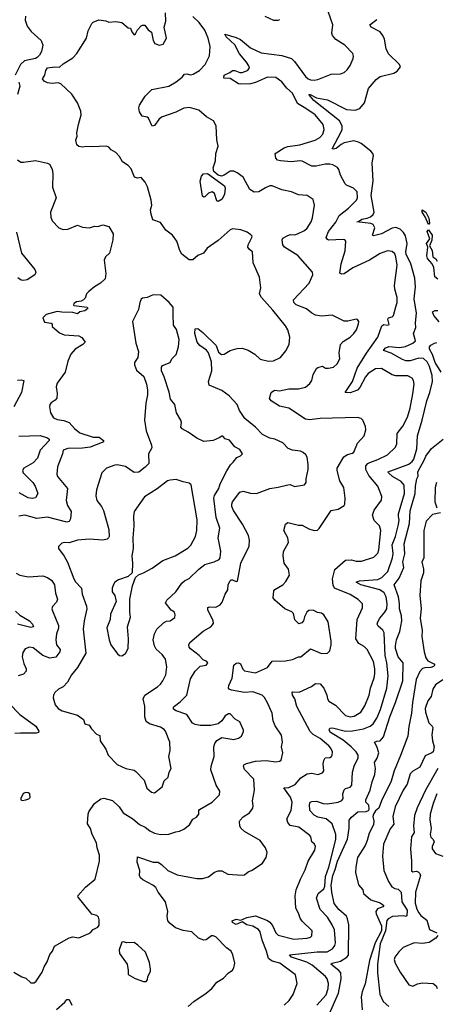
# Model space of a CAD drawing. Extents: x 2057697 to 2160550, y 827490 to 1016834.
# Tile 225 of 256: x 2077643 to 2081111, y 942962 to 951158. Entities that reach past the tile are written whole.
import ezdxf

# ---------------------------------------------------------------- set-up
doc = ezdxf.new("R2010")
doc.units = 0

msp = doc.modelspace()

# ---------------------------------------------------------------- linework, layer by layer
at = {"layer": '0CON20XD'}
for points in [[(2077692.7, 951187.3), (2077689.2, 951155), (2077705, 951103.3), (2077740.3, 951060.3), (2077822.5, 950985), (2077835.7, 950945), (2077825.8, 950894.2), (2077807.9, 950862.1), (2077788.3, 950841.7), (2077775, 950834), (2077683.3, 950815), (2077651.4, 950785), (2077606.7, 950695)], [(2077765, 943142), (2077781.2, 943155), (2077829.7, 943230.3), (2077845.8, 943275), (2077873.4, 943316.6), (2077894.4, 943375.6), (2077915.8, 943405), (2077932.6, 943447.4), (2078055, 943516.7), (2078085, 943523.3), (2078135, 943516.7), (2078217.7, 943552.3), (2078235, 943562.5), (2078255, 943586.2), (2078292.5, 943605), (2078305, 943620), (2078306.2, 943665), (2078298.3, 943688.3), (2078285, 943702.5), (2078245, 943712.5), (2078235, 943722.5), (2078130, 943855), (2078127.5, 943865), (2078191.7, 943938.3), (2078271.2, 944005), (2078306.8, 944155), (2078307.3, 944205), (2078287.1, 944265), (2078282.5, 944305), (2078247.1, 944375), (2078234, 944425), (2078209.2, 944465), (2078213.6, 944543.6), (2078218.8, 944565), (2078265, 944633.8), (2078317.6, 944672.4), (2078345, 944678.6), (2078415, 944660), (2078471.2, 944605), (2078505.5, 944555.5), (2078585, 944505.5), (2078639.8, 944459.8), (2078687.6, 944437.6), (2078726.8, 944406.8), (2078765, 944387.5), (2078815, 944376.9), (2078885, 944377.1), (2078942.1, 944397.9), (2078975, 944403.1), (2079010.6, 944419.4), (2079056.2, 944455), (2079085, 944503.3), (2079115, 944521.2), (2079133.8, 944545), (2079133.3, 944575), (2079138.8, 944585), (2079246.7, 944645), (2079306.2, 944705), (2079308.8, 944735), (2079279.2, 944785), (2079235.6, 944915), (2079237.5, 944945), (2079262.5, 945025), (2079260.5, 945105), (2079266.6, 945133.4), (2079285, 945158.8), (2079325, 945184.4), (2079425, 945166.2), (2079465, 945178.8), (2079488.8, 945195), (2079507.3, 945232.7), (2079506.7, 945245), (2079475, 945313.3), (2079437, 945337), (2079395, 945381.2), (2079380.5, 945379.5), (2079355, 945363.8), (2079326.9, 945323.1), (2079294.4, 945295.6), (2079235, 945284.3), (2079145, 945284.3), (2079105, 945290.5), (2079082.6, 945302.6), (2079035, 945375.5), (2078946.7, 945405), (2078925, 945420), (2078924, 945435), (2078930.8, 945445), (2078980.2, 945479.8), (2079034.7, 945535.3), (2079065, 945670), (2079103.7, 945736.3), (2079145, 945776.2), (2079195, 945786.2), (2079209.3, 945800.7), (2079202.5, 945815), (2079169.5, 945829.5), (2079136, 945865), (2079065, 945920.8), (2079054.2, 945935), (2079051.4, 945955), (2079060, 945975), (2079170.6, 946069.4), (2079233.8, 946105), (2079249.7, 946120.3), (2079255.7, 946135), (2079252.9, 946155), (2079208.6, 946245), (2079208.8, 946265), (2079225, 946270.6), (2079275, 946268.6), (2079312.4, 946287.6), (2079329.3, 946310.7), (2079355, 946376.7), (2079377.3, 946412.7), (2079377.5, 946455), (2079391.4, 946485), (2079404.6, 946495.4), (2079414.5, 946495.5), (2079445, 946481.9), (2079456.5, 946483.5), (2079483.3, 946635), (2079553.2, 946776.8), (2079556.9, 946825), (2079549.2, 946865), (2079498.7, 946958.7), (2079423.2, 947073.2), (2079409.3, 947105), (2079408.2, 947125), (2079415.5, 947145), (2079475, 947225.8), (2079505, 947233.8), (2079565, 947216.2), (2079615, 947214.2), (2079725, 947256.5), (2079795, 947266.9), (2079875, 947287.5), (2079895, 947288), (2079931.4, 947271.4), (2080015, 947286.7), (2080028.8, 947305), (2080027.5, 947335), (2080043.5, 947415), (2080044.3, 947455), (2080035, 947517.5), (2080025, 947536.7), (2080004.2, 947554.2), (2079980, 947565), (2079913.4, 947573.4), (2079879.5, 947589.5), (2079833.3, 947635), (2079767.6, 947667.6), (2079725, 947674.5), (2079665, 947704.4), (2079607.3, 947767.3), (2079517.6, 947837.6), (2079473.1, 947905), (2079453.8, 947953.8), (2079386.4, 948026.4), (2079325, 948071.1), (2079220.8, 948115), (2079215.6, 948145.6), (2079242.1, 948235), (2079239.1, 948309.1), (2079216.2, 948385), (2079197.9, 948407.9), (2079143.8, 948445), (2079120.8, 948475), (2079100, 948545), (2079103.6, 948585), (2079125, 948588.2), (2079169.2, 948555), (2079279.4, 948445), (2079299.1, 948389.1), (2079322.2, 948372.2), (2079345, 948372.5), (2079395, 948403.8), (2079455, 948420), (2079495, 948423.3), (2079545, 948406.7), (2079600, 948375), (2079645, 948333.3), (2079713.9, 948316.1), (2079755, 948318), (2079813.3, 948345), (2079858.8, 948401.2), (2079885.8, 948455), (2079892.9, 948515), (2079874.4, 948575), (2079855, 948610), (2079749.3, 948739.3), (2079655.7, 948845), (2079639.4, 948875), (2079650.6, 948925), (2079640.6, 949015), (2079588.1, 949135), (2079580, 949225), (2079555, 949244.2), (2079542.5, 949265), (2079544, 949285), (2079576.7, 949345), (2079577.5, 949355), (2079568.3, 949368.3), (2079538.3, 949388.3), (2079485, 949410), (2079416.1, 949416.1), (2079395, 949408), (2079295, 949320), (2079204.1, 949255.9), (2079172.5, 949215), (2079125, 949194.2), (2079085, 949158.8), (2079055, 949159.2), (2078993.3, 949205), (2078976.1, 949236.1), (2078951.4, 949315), (2078916, 949365), (2078860, 949405), (2078815, 949470), (2078750.7, 949490.7), (2078737.7, 949537.7), (2078732.9, 949575), (2078742.5, 949615), (2078738.6, 949655), (2078706.4, 949766.4), (2078687.1, 949805), (2078655, 949843.3), (2078625, 949838), (2078598.3, 949848.3), (2078571.9, 949915), (2078545, 949943.8), (2078498, 949975), (2078475, 950020), (2078442.7, 950052.7), (2078404.2, 950074.2), (2078385.9, 950095.9), (2078366.1, 950106.1), (2078245, 950098.8), (2078196.4, 950103.6), (2078165, 950096.7), (2078135, 950102), (2078118.8, 950115), (2078112, 950155), (2078120.7, 950189.3), (2078120, 950215), (2078132.5, 950285), (2078156.2, 950365), (2078152, 950395), (2078124, 950465), (2078077.9, 950537.9), (2077985, 950623.8), (2077965, 950631.2), (2077915, 950626.7), (2077875, 950632.5), (2077847.5, 950645), (2077832.5, 950665), (2077852.5, 950695), (2077861.2, 950735), (2077874.2, 950755.8), (2077935, 950766.7), (2077975, 950763.8), (2078005, 950790), (2078085, 950840), (2078118.8, 950875), (2078200.8, 951005), (2078212.9, 951065), (2078244.3, 951125.7), (2078255, 951136.2), (2078302.3, 951157.7), (2078359.2, 951149.2), (2078385, 951136.7), (2078445, 951143.3), (2078495, 951133.8), (2078545, 951088.8), (2078565, 951086.7), (2078575.6, 951055.6), (2078595, 951032.5), (2078608.8, 951041.2), (2078625, 951073.8), (2078655, 951107.5), (2078665, 951113.3), (2078685, 951112.5), (2078713.3, 951073.3), (2078740, 951055), (2078753.8, 950985), (2078768.3, 950958.3), (2078805, 950946.2), (2078836.7, 950955), (2078865.8, 951005), (2078846.7, 951095), (2078861.2, 951145), (2078858, 951215)], [(2080235.7, 945954.3), (2080236.7, 945985), (2080211.1, 946145), (2080175, 946204), (2080155, 946217.5), (2080122.7, 946222.7), (2080085, 946242), (2080049.5, 946240.5), (2080032.5, 946225), (2080013.6, 946186.4), (2080006.1, 946153.9), (2079993, 946137), (2079968.3, 946128.3), (2079935, 946162.5), (2079922.5, 946215), (2079909.5, 946229.5), (2079851.2, 946255), (2079767.5, 946325), (2079754.4, 946345), (2079760, 946405), (2079766.7, 946415), (2079833.1, 946455), (2079857.8, 946482.2), (2079890, 946535), (2079880, 946585), (2079844.4, 946635), (2079836.5, 946695), (2079839.8, 946730.2), (2079880, 946805), (2079874.4, 946845), (2079842.5, 946905), (2079855, 946957.5), (2079875, 946972), (2079965, 946951.1), (2079995, 946950), (2080050.9, 946920.9), (2080095, 946906), (2080121.7, 946908.3), (2080137.3, 946922.7), (2080235, 947073.8), (2080295, 947084), (2080343.3, 947115), (2080348.8, 947125), (2080354, 947175), (2080340.8, 947265), (2080309.1, 947319.1), (2080285.6, 947405), (2080286.7, 947425), (2080341.1, 947518.9), (2080371.1, 947538.9), (2080415, 947550.6), (2080425, 947558.8), (2080455, 947633.3), (2080511.2, 947695), (2080525.7, 947744.3), (2080522.7, 947772.7), (2080498.8, 947825), (2080485, 947837.5), (2080455, 947847.1), (2080145, 947839.5), (2080055, 947827.1), (2080021.7, 947831.7), (2079884.4, 947924.4), (2079805, 947940.8), (2079738, 947985), (2079724.2, 948005), (2079736.2, 948055), (2079765, 948072.9), (2079805, 948069.5), (2079885, 948084.4), (2079965, 948085.5), (2080022, 948098), (2080059.5, 948130.5), (2080074.5, 948155.5), (2080086.7, 948205), (2080114.6, 948255.4), (2080125, 948264), (2080163.6, 948273.6), (2080188.3, 948258.3), (2080215, 948256), (2080255, 948266), (2080285.4, 948294.6), (2080307.8, 948335), (2080301.4, 948385), (2080312.5, 948455), (2080335, 948478), (2080395, 948515.8), (2080424.2, 948545), (2080445.7, 948575), (2080464, 948625), (2080465.8, 948645.8), (2080455, 948662.5), (2080445, 948666.2), (2080375, 948648.6), (2080345, 948648.6), (2080245, 948697.1), (2080155, 948690.6), (2080105, 948698.6), (2080076, 948715), (2080029.8, 948749.8), (2079945, 948785.7), (2079925.8, 948805), (2079922, 948825), (2080054, 948965), (2080084.4, 949035), (2080080.5, 949055), (2079958.9, 949195), (2079847.5, 949265), (2079833.5, 949285), (2079828.1, 949325), (2079835, 949338.6), (2079865, 949355.6), (2079895, 949368.6), (2079935, 949368.1), (2079955, 949374.4), (2080015, 949402.9), (2080035, 949422.5), (2080069.4, 949475), (2080080.9, 949509.1), (2080097.5, 949615), (2080085, 949660), (2080035, 949694), (2079965, 949700.8), (2079905, 949724), (2079825, 949740.8), (2079744.2, 949774.2), (2079725, 949775.8), (2079690.7, 949759.3), (2079635, 949724.3), (2079595, 949722), (2079560, 949745), (2079505, 949846), (2079455, 949883.1), (2079425, 949896.7), (2079395, 949896.5), (2079345, 949863.6), (2079323.4, 949856.6), (2079295, 949864), (2079258.2, 949895), (2079254.5, 949925), (2079273.2, 949983.2), (2079277.1, 950045), (2079295.8, 950105), (2079283.6, 950156.4), (2079278.8, 950275), (2079255.7, 950315.7), (2079198.3, 950348.3), (2079134.2, 950404.2), (2079055.6, 950425.6), (2079009.4, 950420.6), (2078941.9, 950388.1), (2078825, 950347.1), (2078801.9, 950328.1), (2078765, 950277.5), (2078745, 950272), (2078716.8, 950336.8), (2078705, 950346.2), (2078663.4, 950353.4), (2078642, 950392), (2078636.5, 950425), (2078641.1, 950445), (2078688.9, 950521.1), (2078742.4, 950577.6), (2078885, 950604.4), (2078945, 950640), (2078995, 950680), (2079015.3, 950704.7), (2079035, 950707.1), (2079065, 950698.5), (2079088.8, 950705), (2079139.2, 950735), (2079186.9, 950785), (2079223.6, 950856.4), (2079229.5, 950935), (2079211.8, 951005), (2079185, 951070), (2079138.2, 951135), (2079085.4, 951185.4)], [(2080775, 948767.5), (2080784.4, 948805), (2080784.5, 948845), (2080766.2, 948915), (2080764.6, 948945), (2080784.5, 949115.5), (2080774.6, 949185), (2080765, 949207.5), (2080745, 949228.6), (2080705, 949233.1), (2080645, 949211.9), (2080554, 949156), (2080416.7, 949093.3), (2080345, 949043.6), (2080325, 949038.5), (2080308.5, 949048.5), (2080318.2, 949125), (2080352.1, 949235), (2080357.5, 949315), (2080350, 949325), (2080335, 949328.6), (2080215, 949324), (2080205, 949327.5), (2080194, 949345), (2080214.6, 949395), (2080275, 949471.9), (2080302.4, 949527.6), (2080380.4, 949589.6), (2080448, 949655), (2080455.8, 949675), (2080451.2, 949725), (2080423.3, 949755), (2080365, 949779.2), (2080351.7, 949791.7), (2080313.5, 949865), (2080300.6, 949910.6), (2080287.5, 949927.5), (2080249.8, 949949.8), (2080225, 949956.5), (2080185, 949954.5), (2080110.9, 949939.1), (2080075, 949939.6), (2079995, 949980.8), (2079975, 949983.8), (2079904.6, 949974.6), (2079815, 949981.8), (2079788.9, 949988.9), (2079774.4, 950005), (2079769.2, 950045), (2079845, 950090.8), (2079875, 950101.5), (2079975, 950117.5), (2080103.3, 950155), (2080142.4, 950177.6), (2080165.8, 950205), (2080178.1, 950245), (2080168.6, 950285), (2080101.9, 950365), (2080025, 950418.6), (2079955, 950460.8), (2079914.2, 950545), (2079867.6, 950587.6), (2079825, 950639.5), (2079775, 950676.2), (2079705, 950679.6), (2079605, 950634.2), (2079563.8, 950623.8), (2079485, 950620.6), (2079465, 950624.5), (2079395, 950668.9), (2079341.4, 950671.4), (2079346, 950695), (2079392.8, 950717.2), (2079415, 950735.6), (2079435, 950735.5), (2079475, 950718.4), (2079495, 950718.7), (2079540, 950735), (2079556, 950755), (2079551.9, 950775), (2079532.5, 950805), (2079473, 950873), (2079435, 950948.1), (2079362.9, 951015), (2079351.7, 951038.3), (2079445, 951010), (2079482.2, 950992.2), (2079563.6, 950923.6), (2079653, 950883), (2079825, 950861.1), (2079905.4, 950835.4), (2079931.1, 950811.1), (2080022.7, 950685), (2080044.4, 950665), (2080065, 950656.4), (2080095, 950654.5), (2080125, 950661.1), (2080235, 950704.2), (2080315, 950708), (2080345, 950718.8), (2080369.7, 950740.3), (2080395, 950776.7), (2080418, 950835), (2080422, 950855), (2080416, 950875), (2080350, 950945), (2080275, 950992), (2080248, 951025), (2080241.4, 951045), (2080251.1, 951115), (2080210, 951225)], [(2079685, 951186.2), (2079755, 951153.3), (2079795, 951152.5), (2079809.3, 951160.7)], [(2080745, 949423.8), (2080655, 949375.9), (2080587.5, 949357.5), (2080580.8, 949365), (2080598.7, 949425), (2080585, 949452.1), (2080565, 949460.8), (2080450, 949475), (2080465, 949478.8), (2080491.7, 949498.3), (2080535, 949504.6), (2080562.8, 949517.2), (2080585.4, 949535), (2080593.4, 949555), (2080569.6, 949695), (2080584.6, 949815), (2080576.5, 949965), (2080589.4, 950025), (2080582.5, 950045), (2080565, 950064.2), (2080485, 950127.3), (2080465, 950139.2), (2080425, 950149.6), (2080345, 950133.3), (2080319.8, 950120.2), (2080278.2, 950085), (2080255, 950080), (2080244, 950084), (2080319.5, 950225), (2080326.6, 950245), (2080326.6, 950275), (2080305.8, 950315), (2080091.1, 950485), (2080050, 950535), (2080061.2, 950535), (2080115, 950507.9), (2080205, 950490.9), (2080365, 950411.6), (2080435, 950405.3), (2080475, 950418.8), (2080512.3, 950465), (2080547.1, 950585), (2080610.2, 950659.8), (2080645, 950684.4), (2080758.3, 950711.7), (2080785, 950730), (2080814, 950765), (2080806.2, 950785), (2080712.7, 950872.7), (2080695.3, 950915.3), (2080679.5, 950995), (2080665.4, 951025.4), (2080645, 951058), (2080568.8, 951095), (2080557.5, 951115), (2080615, 951159.2)], [(2077637.3, 950637.3), (2077644, 950605), (2077624.3, 950535)], [(2077625, 949992.5), (2077653, 949973), (2077675, 949970.8), (2077775, 949985.5), (2077875, 949964.4), (2077892, 949955), (2077914.3, 949914.3), (2077919.2, 949875), (2077916.2, 949765), (2077948, 949675), (2077900, 949555), (2077902.2, 949515), (2077915, 949483.8), (2077968.8, 949425), (2078005, 949410.8), (2078045, 949414.2), (2078125, 949446.2), (2078165, 949430), (2078195, 949426.7), (2078225, 949426.2), (2078265, 949438), (2078295, 949435.8), (2078335, 949450), (2078386.1, 949436.1), (2078422.5, 949375), (2078420, 949325), (2078390.8, 949215), (2078357.5, 949185), (2078347.3, 949157.3), (2078360.8, 949045), (2078355, 949002), (2078315, 948964.5), (2078267.1, 948935), (2078219.2, 948895), (2078200.8, 948875), (2078189.1, 948840.9), (2078174.7, 948825.3), (2078154.7, 948815.3), (2078115, 948809.2), (2078093.3, 948795), (2078090, 948785), (2078095, 948780), (2078205, 948766), (2078210, 948755), (2078185, 948733.3), (2078145, 948726.7), (2078125, 948710), (2078085, 948721.2), (2077995, 948722), (2077955, 948729.2), (2077865, 948703.3), (2077836.7, 948675), (2077850.7, 948640.7), (2077905, 948632.5), (2077912.5, 948625), (2077913.6, 948603.6), (2077975, 948552.5), (2078015, 948535.7), (2078135.7, 948525.7), (2078161.7, 948511.7), (2078187.5, 948475), (2078168.8, 948455), (2078105, 948415.8), (2078068.1, 948375), (2078044.3, 948315), (2078022.9, 948225), (2077955, 948133.3), (2077947.3, 948102.7), (2077954, 948045), (2077951.7, 948008.3), (2077938.8, 947991.2), (2077905, 947970), (2077894.5, 947955.5), (2077890.8, 947935), (2077899.2, 947885), (2077924, 947845), (2077955, 947829.4), (2078011.1, 947821.1), (2078055, 947805.7), (2078100, 947755), (2078145, 947717.8), (2078255, 947683.1), (2078305, 947682), (2078341.2, 947655), (2078340, 947645), (2078330.3, 947639.7), (2078229.8, 947600.2), (2078165, 947590), (2078045, 947588.1), (2078004, 947575), (2078000.8, 947545), (2077959.2, 947435), (2077952, 947375), (2077958, 947355), (2078041.9, 947255), (2078030.5, 947155), (2078041.8, 947115), (2078072.9, 947062.9), (2078067.7, 947002.3), (2078055, 946981.2), (2078035, 946975.3), (2077875, 947016.1), (2077785, 947005.5), (2077685, 947034.4), (2077635, 947025.8)], [(2079295, 949644.3), (2079285, 949650), (2079265, 949710), (2079245, 949726.2), (2079215, 949714.4), (2079185, 949684.7), (2079175, 949681.6), (2079165, 949689.1), (2079146.6, 949815), (2079155.6, 949855), (2079172.4, 949875), (2079206.4, 949876.4), (2079347.6, 949775), (2079354.9, 949755), (2079349, 949705), (2079327.7, 949665), (2079295, 949644.3)], [(2081045, 949452.5), (2081018, 949518), (2080993.3, 949555), (2080994, 949576), (2081022.9, 949555), (2081048.5, 949505), (2081055.3, 949464.7), (2081045, 949452.5)], [(2077617.9, 949387.9), (2077658.1, 949215), (2077769.7, 949079.7), (2077776.9, 949055), (2077769.2, 949035), (2077705, 948993.1), (2077675, 948985.7), (2077655, 948989.4), (2077628, 949008)], [(2080117.1, 942955), (2080195, 943040), (2080210.7, 943095), (2080213.9, 943135), (2080203.6, 943173.6), (2080189.6, 943195), (2080078.8, 943288.8), (2080032.9, 943312.9), (2079906.7, 943355), (2079890, 943375), (2080118.7, 943398.7), (2080202, 943398), (2080246.4, 943425), (2080267.1, 943452.9), (2080273.3, 943475), (2080262.6, 943582.6), (2080245.5, 943625), (2080205, 943688.9), (2080145, 943752), (2080114.3, 943845), (2080127.5, 943885), (2080175, 943924.3), (2080184.6, 943945), (2080189.8, 944025), (2080217.9, 944105), (2080275.3, 944335), (2080276.2, 944375), (2080244.5, 944465), (2080195, 944506.4), (2080125, 944519.4), (2080095.2, 944535.2), (2080058.9, 944575), (2080055.6, 944625), (2080062, 944645), (2080075, 944650.6), (2080115, 944652), (2080168.8, 944635), (2080205, 944630.8), (2080295, 944645.5), (2080325, 944660), (2080335.4, 944675), (2080334.6, 944715), (2080345, 944748.8), (2080355, 944758.6), (2080395, 944768.9), (2080406.9, 944785), (2080414.4, 944895), (2080428.9, 944945), (2080461.1, 945015), (2080459.5, 945035), (2080444.4, 945065), (2080402.9, 945105), (2080335, 945160), (2080231.6, 945225), (2080219.7, 945245), (2080221.5, 945255), (2080228.5, 945261.5), (2080247.1, 945262.9), (2080355, 945234.8), (2080415, 945239), (2080506, 945255), (2080562.1, 945277.9), (2080585, 945296.9), (2080615.4, 945345), (2080646.5, 945415), (2080698.8, 945595), (2080711.8, 945695), (2080700.4, 945805), (2080686.4, 945865), (2080676, 946055), (2080666.2, 946076.2), (2080628.7, 946108.7), (2080620, 946125), (2080623.5, 946145), (2080640.4, 946175), (2080683.9, 946226.1), (2080698.7, 946255), (2080703.4, 946296.6), (2080695.3, 946355), (2080676.3, 946386.3), (2080640.8, 946410.8), (2080482.8, 946452.8), (2080443.3, 946475), (2080472.9, 946487.1), (2080625, 946497), (2080657.5, 946515), (2080709.1, 946565), (2080747.6, 946677.6), (2080751.1, 946715), (2080742.9, 946787.1), (2080770.4, 946855), (2080797, 946955), (2080801.9, 946995), (2080796.2, 947023.8), (2080795.4, 947045), (2080846.8, 947215), (2080843.5, 947283.5), (2080820, 947315), (2080746.2, 947355), (2080712.2, 947385), (2080710, 947395), (2080881.5, 947458.5), (2080910.5, 947479.5), (2080925, 947500.6), (2080948.4, 947585), (2080954.7, 947695), (2080993.6, 947825), (2081031.2, 947985), (2081058.7, 948055), (2081080, 948145), (2081077.6, 948195), (2081055, 948272.2), (2081035, 948311.2), (2081005, 948336.5), (2080965, 948340), (2080895, 948317), (2080858.7, 948318.7), (2080829, 948329), (2080735, 948382.9), (2080671.4, 948405), (2080684.6, 948425), (2080715, 948438.8), (2080805, 948430.4), (2080855, 948436.2), (2080915.5, 948465), (2080937.1, 948485), (2080921.2, 948545), (2080940, 948595), (2080937.6, 948635), (2080945.3, 948715), (2080925.8, 948835), (2080937, 948933), (2080932.4, 949005), (2080899.7, 949125), (2080860.5, 949205), (2080858.4, 949225), (2080870, 949295), (2080855, 949358.9), (2080837.6, 949387.6), (2080809.4, 949415), (2080775, 949427.7), (2080745, 949423.8)], [(2081125, 948999.1), (2081098.7, 949018.7), (2081091.5, 949095), (2081077.8, 949125), (2081039.3, 949169.3), (2081033.1, 949193.1), (2081042, 949265), (2081028.6, 949295), (2081056.9, 949333.1), (2081036.2, 949395), (2081045, 949410), (2081077.2, 949365), (2081075, 949322.5), (2081055.7, 949275), (2081077.6, 949237.6), (2081081.1, 949185), (2081108, 949168), (2081118.1, 949148.1)], [(2078765, 944723.3), (2078828.3, 944771.7), (2078846.4, 944823.6), (2078878, 944852), (2078886.7, 944895), (2078903.3, 944925), (2078884.3, 945025), (2078895.6, 945074.4), (2078892.5, 945145), (2078858.1, 945235), (2078845, 945250), (2078815, 945270), (2078725, 945297.5), (2078697.5, 945317.5), (2078686.2, 945355), (2078686.2, 945445), (2078670.9, 945505), (2078685.4, 945534.6), (2078790, 945605), (2078815, 945628), (2078835, 945653.8), (2078860.6, 945705), (2078867.6, 945772.4), (2078856.7, 945835), (2078830, 945875), (2078778.3, 945918.3), (2078764.5, 945945), (2078754.5, 945995), (2078764.4, 946045), (2078784.7, 946085.3), (2078841.4, 946138.6), (2078865, 946152), (2078895, 946153.8), (2078935, 946182.5), (2078938, 946205), (2078931.2, 946225), (2078903.4, 946243.4), (2078857.5, 946305), (2078867.5, 946325), (2078942.2, 946395), (2078991.9, 946468.1), (2079015, 946486.9), (2079055, 946505.8), (2079135.4, 946584.6), (2079185, 946622.5), (2079262, 946645), (2079302.5, 946665), (2079312.7, 946677.3), (2079319, 946735), (2079294.8, 946845), (2079308.6, 946925), (2079277.9, 947015), (2079258.8, 947175), (2079265, 947198), (2079300, 947255), (2079313.1, 947295), (2079367.3, 947402.7), (2079397, 947453), (2079420.8, 947475), (2079450, 947515), (2079482, 947528), (2079496.7, 947545), (2079475, 947580), (2079433.3, 947603.3), (2079388.8, 947658.8), (2079355, 947670), (2079335, 947692.5), (2079325, 947692.5), (2079305, 947676.7), (2079255, 947654), (2079175, 947648.2), (2079117.5, 947675), (2079046, 947725), (2078995, 947752.1), (2078984, 947765), (2078990, 947805), (2078985.7, 947825), (2078949.5, 947885), (2078936.2, 947955), (2078898.5, 947998.5), (2078887.3, 948057.3), (2078845.9, 948185.9), (2078823.1, 948235), (2078824.3, 948265.7), (2078830.8, 948279.2), (2078895.5, 948304.5), (2078911.2, 948335), (2078945, 948371.2), (2078964.4, 948435), (2078971.4, 948495), (2078948.8, 948578.8), (2078924, 948615), (2078921.4, 948705), (2078921.2, 948765), (2078888.8, 948805), (2078818.8, 948865), (2078755, 948867.8), (2078705, 948846.2), (2078665, 948840), (2078655, 948831.4), (2078642.5, 948805), (2078632.5, 948745), (2078582.9, 948645), (2078610.9, 948465), (2078631.2, 948395), (2078626, 948345), (2078598, 948305), (2078598, 948285), (2078615, 948240), (2078677, 948187), (2078698.6, 948125), (2078706.4, 948076.4), (2078706.7, 948035), (2078692.5, 947965), (2078682, 947825), (2078695.8, 947735.8), (2078740, 947615), (2078742, 947595), (2078714.3, 947545), (2078718.2, 947465), (2078686.5, 947433.5), (2078635, 947392.7), (2078595, 947387.8), (2078525, 947440), (2078455, 947453.1), (2078435, 947451.1), (2078365, 947425.7), (2078327.1, 947385), (2078281.5, 947245), (2078278.6, 947195), (2078285.8, 947155), (2078324.5, 947104.5), (2078341.3, 947071.3), (2078384.4, 946915), (2078388, 946855), (2078383.8, 946845), (2078372.5, 946835), (2078335, 946825.6), (2078225.6, 946834.4), (2078125, 946825.5), (2078055, 946804.4), (2078012.9, 946807.1), (2077995, 946800), (2077967, 946773), (2077966.7, 946755), (2078015, 946691.2), (2078041.4, 946641.4), (2078093.1, 946505), (2078108.5, 946478.5), (2078159.2, 946425), (2078164.4, 946375), (2078200.4, 946275), (2078201.5, 946255), (2078178.9, 946155), (2078171.8, 946085), (2078192.7, 945885), (2078125.4, 945764.6), (2078075, 945704), (2078041.2, 945645), (2078005, 945603.8), (2077967.5, 945585), (2077935, 945556.7), (2077924, 945535), (2077922.3, 945512.3), (2077940, 945455), (2077963.8, 945425), (2077997.5, 945405), (2078125, 945368), (2078173.9, 945333.9), (2078187, 945297), (2078222.5, 945285), (2078240, 945255), (2078281.9, 945211.9), (2078309.5, 945199.5), (2078313.3, 945155), (2078360, 945085), (2078381.2, 945035), (2078455, 944958.8), (2078527.5, 944925), (2078595, 944910.8), (2078611.3, 944901.3), (2078678.3, 944828.3), (2078700.9, 944760.9), (2078739.3, 944729.3), (2078765, 944723.3)], [(2079845.8, 942955), (2079885.7, 942995), (2079920, 943045), (2079954.3, 943135), (2079938, 943208), (2079810, 943305), (2079745, 943321.9), (2079713.2, 943343.2), (2079696.8, 943405), (2079662.4, 943495), (2079645.4, 943565), (2079631.9, 943585), (2079585, 943612.5), (2079535, 943624.3), (2079495, 943647.5), (2079445, 943627.5), (2079415, 943643.8), (2079412, 943658), (2079445, 943670), (2079485, 943662.5), (2079535.5, 943684.5), (2079605, 943698.1), (2079705, 943659.3), (2079725, 943646.2), (2079748.3, 943618.3), (2079775, 943555.8), (2079795, 943536.9), (2079924.2, 943504.2), (2080035, 943513.1), (2080065, 943521.4), (2080075, 943531.2), (2080077.5, 943575), (2079993.8, 943653.8), (2079978, 943678), (2079965, 943720), (2079941.2, 943761.2), (2079935.3, 943865), (2079945.7, 943914.3), (2079981.5, 944005), (2080019.8, 944080.2), (2080045, 944153.8), (2080100.8, 944245), (2080105.6, 944275), (2080097.1, 944295), (2080075.4, 944315.4), (2080067.8, 944355), (2080057.8, 944367.8), (2079966, 944436), (2079895, 944451.8), (2079875, 944475.8), (2079866.2, 944505), (2079902.4, 944575), (2079911.9, 944645), (2079897.3, 944687.3), (2079842.9, 944765), (2079885, 944766.4), (2079936.9, 944793.1), (2079985, 944847.8), (2080035, 944880), (2080075, 944887.1), (2080125, 944875.7), (2080165, 944888), (2080175.6, 944905), (2080170, 944965), (2080175, 944992.5), (2080186.2, 945013.8), (2080224.3, 945015.7), (2080238, 945025), (2080245.8, 945035), (2080246.9, 945065), (2080234.3, 945095), (2080217.1, 945115), (2080145, 945174.2), (2080085, 945208.1), (2080062.3, 945232.3), (2079951.4, 945441.4), (2079933.2, 945505), (2079913.8, 945535), (2079910.6, 945559.4), (2079915, 945564.2), (2079969.3, 945560.7), (2080071.3, 945608.7), (2080105, 945632.2), (2080145, 945631.1), (2080174.4, 945595), (2080200, 945535), (2080205.7, 945505), (2080218, 945485), (2080272.9, 945452.9), (2080355, 945366.9), (2080395, 945356.4), (2080428.1, 945361.9), (2080482.2, 945395), (2080515, 945446.2), (2080552.5, 945535), (2080563.8, 945595), (2080595, 945678.8), (2080600.7, 945715), (2080598.5, 945755), (2080588.5, 945815), (2080535, 945916.2), (2080510.7, 945940.7), (2080466, 945965), (2080440.5, 946005), (2080453.6, 946166.4), (2080498.3, 946261.7), (2080497.5, 946295), (2080462.2, 946332.2), (2080395, 946373.5), (2080265.2, 946425.2), (2080251.5, 946451.5), (2080248.5, 946505), (2080267.8, 946582.2), (2080355, 946658.1), (2080405, 946660.5), (2080445, 946649.5), (2080489.1, 946650.9), (2080590, 946685), (2080625, 946718), (2080633.6, 946745), (2080649.4, 946905), (2080637.1, 946945), (2080595, 946990), (2080579.2, 947035), (2080594.4, 947075), (2080655, 947158.8), (2080658.7, 947188.7), (2080624.3, 947275), (2080549.6, 947365), (2080525.6, 947415), (2080526, 947445), (2080542, 947465), (2080556.9, 947473.1), (2080625, 947497.1), (2080705, 947536.7), (2080770.7, 947599.3), (2080781.8, 947628.2), (2080786.1, 947713.9), (2080832.5, 947775), (2080870.2, 947849.8), (2080893.8, 947925), (2080916, 948044), (2080926.5, 948125), (2080922.2, 948155), (2080910.8, 948175), (2080875, 948192.5), (2080775, 948194.5), (2080745, 948200.6), (2080655, 948255.7), (2080605, 948250.9), (2080545, 948212.5), (2080522.7, 948185), (2080474.5, 948095), (2080455, 948073.3), (2080395, 948051.8), (2080352.5, 948055), (2080413.5, 948145), (2080453.5, 948256.5), (2080529.1, 948380.9), (2080623.6, 948515), (2080659.1, 948610.9), (2080675, 948622), (2080705, 948616.2), (2080718, 948622), (2080708.6, 948665), (2080714.6, 948675.4), (2080743.8, 948685), (2080754.5, 948695.5), (2080775, 948767.5)], [(2081135, 948642.5), (2081090, 948695), (2081080, 948725), (2081103, 948737), (2081125, 948737.5)], [(2081152.7, 948225), (2081102.1, 948305), (2081079.6, 948369.6), (2081055.6, 948415), (2081055.5, 948435), (2081065, 948447.9), (2081095.6, 948465), (2081115, 948470.5)], [(2077625, 948157.5), (2077655, 948161.2), (2077676.7, 948155), (2077657.8, 948055), (2077595.5, 947934.5)], [(2077635, 947690), (2077815, 947696), (2077875, 947678.2), (2077887.5, 947667.5), (2077889.5, 947655), (2077813.8, 947575), (2077791.3, 947508.7), (2077755, 947469.4), (2077677.5, 947425), (2077665.7, 947405), (2077672.2, 947385), (2077751.9, 947305), (2077771.9, 947275), (2077794.4, 947215), (2077775, 947178), (2077747, 947173), (2077715, 947179.1), (2077638.2, 947218.2)], [(2080223.5, 942885), (2080297.6, 943055), (2080320.3, 943175), (2080316.4, 943225), (2080299.5, 943245), (2080233.8, 943295), (2080245.8, 943304.2), (2080315, 943321.5), (2080365.3, 943354.7), (2080379.1, 943370.9), (2080381.8, 943625), (2080373.1, 943673.1), (2080362.9, 943695), (2080300.8, 943750.8), (2080261.9, 943801.9), (2080241.5, 943895), (2080235.3, 943955), (2080249.2, 944035), (2080270.3, 944085), (2080288.8, 944155), (2080372.1, 944337.9), (2080387, 944427), (2080387.3, 944495), (2080405, 944519.5), (2080459.2, 944565), (2080526.3, 944566.3), (2080545.9, 944574.1), (2080553.4, 944586.6), (2080550.8, 944620.8), (2080524.6, 944645), (2080525.4, 944665), (2080560.7, 944745), (2080576.7, 944813.3), (2080600.9, 944875), (2080605.4, 944925.4), (2080596.7, 944975), (2080618.2, 945011.8), (2080632.1, 945055), (2080616.9, 945106.9), (2080597.5, 945145), (2080615, 945153.5), (2080645, 945156.5), (2080671.2, 945188.8), (2080723.2, 945355), (2080772.5, 945475), (2080832.7, 945655), (2080834.2, 945805), (2080792.9, 945855), (2080771.8, 945925), (2080771.1, 945945), (2080780.8, 945995), (2080808.5, 946065), (2080823.5, 946155), (2080821.1, 946195), (2080805.3, 946254.7), (2080806.3, 946296.3), (2080797.5, 946355), (2080760.6, 946455), (2080801.3, 946508.7), (2080842.3, 946597.7), (2080831.9, 946645), (2080848.1, 946711.9), (2080843.9, 946795), (2080886.8, 946963.3), (2080895, 947069.2), (2080936.6, 947215), (2080936.8, 947275), (2080949.1, 947335), (2080961.1, 947358.9), (2080958.9, 947395), (2081012.3, 947497.7), (2081025.2, 947524.8), (2081072.3, 947587.7), (2081167.5, 947665)], [(2078495, 945862.5), (2078525, 945882.5), (2078545.8, 945925), (2078549.4, 946005), (2078540, 946105), (2078566.2, 946185), (2078560, 946225), (2078561.2, 946335), (2078583.3, 946445), (2078606.7, 946515), (2078631.7, 946538.3), (2078675, 946554), (2078745, 946592.5), (2078836, 946655), (2078938.8, 946695), (2079042.4, 946757.6), (2079066.7, 946785), (2079106.9, 946855), (2079116.7, 946905), (2079121.2, 946995), (2079072, 947285), (2079055, 947300), (2079005, 947310.8), (2078945, 947329.2), (2078895, 947325.7), (2078875, 947318.6), (2078788.3, 947251.7), (2078682.5, 947185), (2078596, 947065), (2078590.8, 947025), (2078594.4, 946945), (2078584.5, 946844.5), (2078588.2, 946755), (2078577.8, 946695), (2078582.9, 946635), (2078580, 946555), (2078546.1, 946523.9), (2078465, 946496.2), (2078436.7, 946475), (2078425, 946457.5), (2078412, 946425), (2078413.3, 946395), (2078436.7, 946365), (2078447.5, 946315), (2078399.5, 946210.5), (2078395.5, 946165), (2078368.9, 946095), (2078387, 945997), (2078402.5, 945955), (2078458.3, 945878.3), (2078475, 945866.7), (2078495, 945862.5)], [(2081112, 947305), (2081102, 947265), (2081099.4, 947145), (2081115.8, 947095)], [(2081145, 947052.5), (2081079.7, 947040.3), (2081028, 946985), (2081008.5, 946905), (2081006.7, 946675), (2080990, 946645), (2081004.4, 946585)], [(2081004.4, 946585), (2081004.5, 946555), (2080982.5, 946487.5), (2080972.8, 946365), (2080984.2, 946255.8), (2080977.3, 946177.3), (2080994.5, 946075), (2080991.3, 946025), (2081009.5, 945895), (2081023.8, 945845), (2081041.8, 945821.8), (2081091.5, 945795), (2081097.8, 945785), (2081088.6, 945775), (2081065, 945766.6), (2081015, 945764), (2080995, 945756.1), (2080975, 945731.8), (2080942.6, 945665), (2080911.8, 945475), (2080903.8, 945385), (2080881.9, 945275), (2080875.5, 945195.5), (2080812.9, 945032.9), (2080761.2, 944905), (2080735, 944818.6), (2080654.1, 944655), (2080634.1, 944595.9), (2080605, 944571.6), (2080589, 944545), (2080584.3, 944525), (2080592.2, 944487.8), (2080587.9, 944455), (2080553.5, 944386.5), (2080536.8, 944325), (2080518.6, 944285), (2080455.4, 944184.6), (2080440.5, 944105), (2080439.7, 944059.7), (2080465, 943957.5), (2080498.8, 943915), (2080506, 943885), (2080565, 943831.8), (2080645, 943806.7), (2080675.6, 943785), (2080667.1, 943772.9), (2080622.8, 943757.2), (2080608.4, 943735), (2080610.5, 943715), (2080655, 943614.5), (2080654, 943575), (2080602.6, 943475), (2080554.1, 943325.9), (2080518.4, 943131.6), (2080493.7, 943065), (2080486, 943025), (2080493.3, 942915)], [(2077615, 946550), (2077644.3, 946534.3), (2077715, 946521.5), (2077835, 946529.1), (2077874.6, 946514.6), (2077910.6, 946490.6), (2077932.2, 946455), (2077941.4, 946385), (2077957.8, 946335), (2077951.1, 946308.9), (2077917, 946273), (2077912, 946255), (2077916.8, 946236.8), (2077965.4, 946115), (2077966.1, 946093.9), (2077949.5, 946045), (2077944.6, 945994.6), (2077951.1, 945955), (2077979.4, 945915), (2077977.8, 945895), (2077945, 945852.5), (2077895, 945842.5), (2077835.8, 945865.8), (2077755, 945928.9), (2077724.4, 945935.6), (2077689.7, 945920.3), (2077669.1, 945890.9), (2077664.4, 945855), (2077678.5, 945798.5), (2077696.9, 945755), (2077697.1, 945735), (2077675, 945710), (2077630, 945695)], [(2077608.5, 946235), (2077645, 946200.4), (2077725, 946153.5), (2077749.4, 946125), (2077757.5, 946105), (2077735, 946099.6), (2077625, 946126.8)], [(2079046.1, 942943.9), (2079093.3, 942985), (2079195, 943055.8), (2079242, 943095), (2079285, 943146.7), (2079338.8, 943181.2), (2079378.3, 943221.7), (2079415, 943246.2), (2079427.1, 943265), (2079434.2, 943305), (2079418, 943375), (2079403.4, 943403.4), (2079365, 943431.4), (2079275, 943522.9), (2079255, 943532), (2079238.8, 943531.2), (2079195, 943500), (2079175, 943496.2), (2079132.5, 943512.5), (2079075, 943564.3), (2079005.5, 943575.5), (2078940.7, 943599.3), (2078895, 943634), (2078877, 943657), (2078871.4, 943695), (2078876, 943735), (2078857.5, 943815), (2078797.1, 943895), (2078775.8, 943935), (2078751.2, 943955), (2078667.9, 943997.9), (2078648.8, 944015), (2078642, 944035), (2078643.1, 944075), (2078620.8, 944145), (2078625, 944190), (2078755, 944145.6), (2078795, 944144.4), (2078825, 944125.6), (2078875.6, 944075), (2078955, 944039.3), (2079118.6, 944008.6), (2079165, 944008.1), (2079215, 944024.3), (2079265, 944062), (2079295, 944072.5), (2079325, 944072.5), (2079375.7, 944045.7), (2079495, 944038), (2079515, 944040), (2079545, 944064.3), (2079578.8, 944078.8), (2079665, 944138), (2079696.2, 944185), (2079703.8, 944225), (2079689.2, 944265), (2079645.8, 944325), (2079515, 944400), (2079487.5, 944425), (2079477.1, 944445), (2079473.8, 944485), (2079479.2, 944495), (2079505, 944523.1), (2079555.8, 944555), (2079582.9, 944595), (2079586.7, 944615), (2079581.9, 944655), (2079598.2, 944745), (2079592.5, 944835), (2079516, 944916), (2079505.6, 944945), (2079510, 944955), (2079532.4, 944967.6), (2079605.6, 944985.6), (2079695, 944991.5), (2079775, 944980), (2079805, 944986), (2079818.8, 944995), (2079834.2, 945055.8), (2079822.5, 945105), (2079830, 945145), (2079823.2, 945203.2), (2079771.1, 945281.1), (2079753.1, 945323.1), (2079744.4, 945385), (2079705, 945471.2), (2079680, 945515), (2079660.8, 945535), (2079585, 945562.7), (2079515, 945557.3), (2079407, 945577), (2079385.9, 945585.9), (2079381.2, 945595), (2079384.2, 945615), (2079413, 945677), (2079425.8, 945785), (2079445, 945802.5), (2079465, 945805.7), (2079482.5, 945795), (2079502.2, 945752.2), (2079515, 945739.2), (2079605, 945720.5), (2079705, 945764.4), (2079745, 945817.1), (2079855, 945820.8), (2079915, 945831.2), (2079965, 945853.3), (2079985, 945853.3), (2080065, 945921.2), (2080155, 945882), (2080205.8, 945884.2), (2080224, 945905), (2080235.7, 945954.3)], [(2081165, 945663.3), (2081105, 945622), (2081082.2, 945585), (2081069.4, 945525), (2081041.9, 945488.1), (2081019.2, 945425), (2081021.2, 945395), (2081048.6, 945305), (2081078.1, 945278.1), (2081083.3, 945265), (2081074.5, 945205), (2081080.8, 945155), (2081094.6, 945105), (2081085.7, 945065), (2081075, 945054.4), (2081018.3, 945031.7), (2080973.9, 944936.1), (2080915, 944902.2), (2080895, 944880), (2080869.6, 944795), (2080834.7, 944745.3), (2080769.3, 944605), (2080749.1, 944525), (2080757.7, 944462.3), (2080727.9, 944422.1), (2080671.5, 944295), (2080664.5, 944195), (2080673.3, 944075), (2080713.7, 943983.7), (2080740.6, 943940.6), (2080765, 943925.5), (2080795, 943920.5), (2080820, 943895), (2080824.3, 943815), (2080867.7, 943745), (2080865, 943698.8), (2080855, 943694.4), (2080840.9, 943699.1), (2080745.8, 943694.2), (2080710.6, 943675), (2080700.4, 943659.6), (2080688.9, 943575), (2080645, 943465.8), (2080622.1, 943295), (2080622, 943225), (2080642.6, 943047.4), (2080670, 942985), (2080715.7, 942945)], [(2077555.7, 945465), (2077645, 945374.3), (2077776.7, 945276.7), (2077804, 945235), (2077800, 945225), (2077780.6, 945219.4), (2077649.1, 945219.1), (2077602.5, 945215)], [(2081125, 944924.5), (2081020.9, 944745), (2080953.1, 944596.9), (2080930, 944535), (2080920.8, 944445), (2080927.1, 944392.9), (2080906.2, 944355), (2080895.5, 944255), (2080904.5, 944155), (2080904.5, 944074.5), (2080915, 944064.3), (2080945, 944069.4), (2080960, 944065), (2080975, 944051.2), (2080980, 944035), (2080936.8, 943895), (2080936.4, 943805), (2080949.4, 943755), (2080964.8, 943724.8), (2080982.8, 943702.8), (2081032.6, 943662.6), (2081055, 943585.8), (2081115, 943555.8)], [(2077665, 944657.5), (2077695, 944663.3), (2077718.3, 944671.7), (2077731.2, 944685), (2077728, 944715), (2077715, 944723.8), (2077695, 944726), (2077672.7, 944717.3), (2077652.5, 944675), (2077652.5, 944665), (2077665, 944657.5)], [(2081116.3, 944715), (2081084.8, 944635), (2081059.5, 944545), (2081057.8, 944497.8), (2081069.3, 944425), (2081058.9, 944375), (2081065, 944354.4), (2081085.6, 944335), (2081094.4, 944315), (2081077.1, 944275), (2081075.7, 944255), (2081105, 944218.6), (2081165, 944194.2)], [(2078695, 943153.3), (2078707.5, 943165), (2078710, 943195), (2078733.3, 943235), (2078733.3, 943255), (2078725, 943310), (2078690.8, 943395), (2078625.6, 943455.6), (2078595, 943476), (2078535, 943473.8), (2078505, 943482.5), (2078495, 943480), (2078472.5, 943415), (2078473.3, 943385), (2078536.7, 943295), (2078546.1, 943243.9), (2078545, 943210), (2078605, 943177.5), (2078675, 943153.3), (2078695, 943153.3)], [(2081124.2, 943535), (2081108.2, 943511.8), (2081053.1, 943476.9), (2080995, 943467.3), (2080927, 943473), (2080835, 943434), (2080799.8, 943400.2), (2080765.6, 943355), (2080761.1, 943335), (2080770, 943305), (2080809.8, 943229.8), (2080883.9, 943123.9), (2080915, 943113.5), (2080955, 943132.2), (2080995, 943141.1), (2081085, 943134.2), (2081111.2, 943115), (2081118.8, 943095)], [(2077595, 943228.8), (2077660.9, 943190.9), (2077695, 943180.8), (2077735, 943142), (2077765, 943142)], [(2077950.2, 942919.8), (2078018.7, 942981.3), (2078035, 943003.3), (2078055, 943003.3), (2078076.5, 942955)]]:
    msp.add_lwpolyline(points, dxfattribs=at)

doc.saveas('drawing.dxf')
